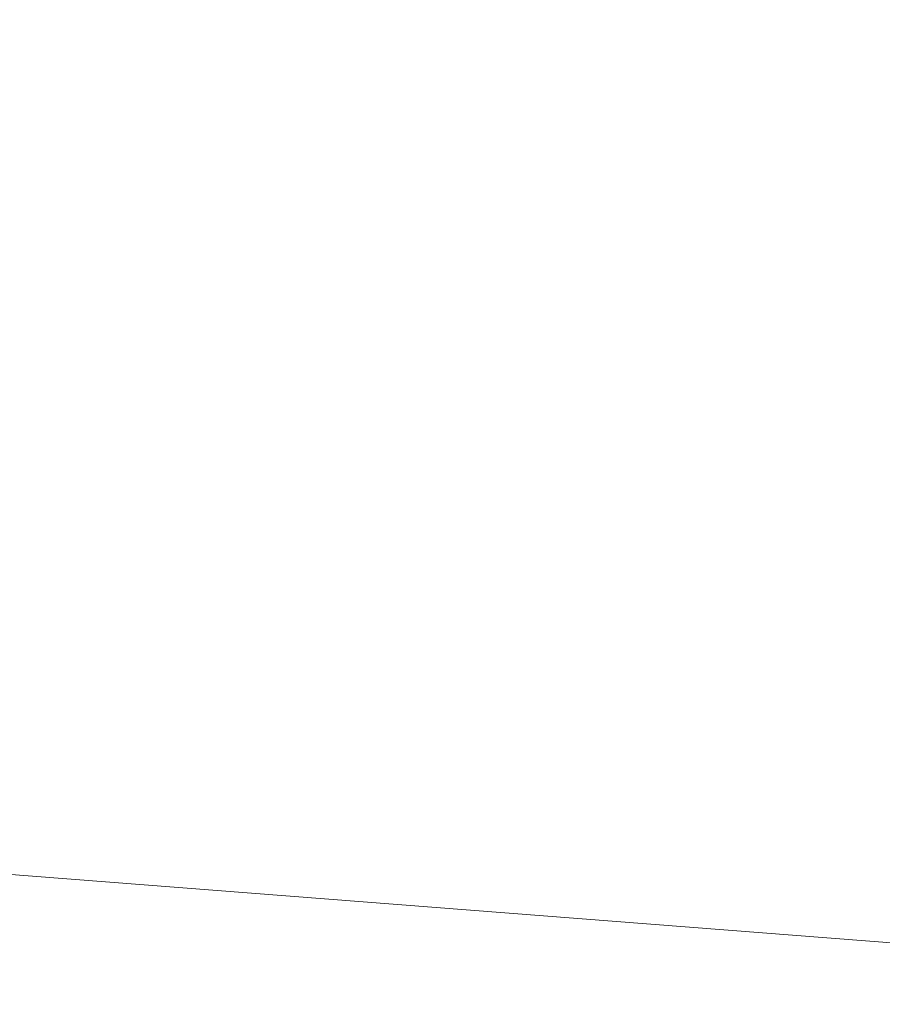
# Model space of a CAD drawing. Header units: metres. Extents: x 179483 to 180084, y 582739 to 582904.
# Tile 201 of 205: x 179814.0002 to 179814.0779, y 582836.4436 to 582836.5323. Entities that reach past the tile are written whole.
import ezdxf

# ---------------------------------------------------------------- set-up
doc = ezdxf.new("R2010")
doc.units = ezdxf.units.M
doc.layers.add('TA - VERSTOORD_GEBIED', color=30, linetype='CONTINUOUS', lineweight=18)
doc.layers.add('TA - VRIJGEGEVEN TOT 4M-MV', color=3, linetype='CONTINUOUS', lineweight=18)

msp = doc.modelspace()

# ---------------------------------------------------------------- hatches: boundary and pattern name
at = {"layer": 'TA - VRIJGEGEVEN TOT 4M-MV'}
h = msp.add_hatch(dxfattribs=at)
h.set_pattern_fill('ANSI31', color=256, scale=0.3, angle=90, style=0)
h.paths.add_polyline_path([(179814.884387, 582835.636527), (179814.585697, 582836.409739), (179799.701515, 582837.565915), (179789.269107, 582838.532611), (179789.568318, 582835.070317), (179790.580807, 582835.751438), (179793.232667, 582835.431313), (179800.597998, 582834.54219), (179812.538323, 582833.309605)])

# ---------------------------------------------------------------- linework, layer by layer
at = {"layer": 'TA - VERSTOORD_GEBIED', "linetype": 'ByBlock'}
for points in [[(179789.269107, 582838.532611), (179789.568318, 582835.070317), (179790.580807, 582835.751438), (179793.232667, 582835.431313), (179800.597998, 582834.54219), (179812.538323, 582833.309605), (179814.884387, 582835.636527), (179814.585697, 582836.409739), (179799.701515, 582837.565915)], [(179789.568318, 582835.070317), (179789.269107, 582838.532611), (179799.701515, 582837.565915), (179814.585697, 582836.409739), (179814.884387, 582835.636527), (179812.538323, 582833.309605), (179800.597998, 582834.54219), (179793.232667, 582835.431313), (179790.580807, 582835.751438)]]:
    msp.add_lwpolyline(points, close=True, dxfattribs=at)
at = {"layer": 'TA - VRIJGEGEVEN TOT 4M-MV', "linetype": 'ByBlock'}
for points in [[(179814.585697, 582836.409739), (179814.884387, 582835.636527), (179812.538323, 582833.309605), (179800.597998, 582834.54219), (179793.232667, 582835.431313), (179790.580807, 582835.751438), (179789.568318, 582835.070317), (179789.269107, 582838.532611), (179799.701515, 582837.565915)], [(179789.568318, 582835.070317), (179789.269107, 582838.532611), (179799.701515, 582837.565915), (179814.585697, 582836.409739), (179814.884387, 582835.636527), (179812.538323, 582833.309605), (179800.597998, 582834.54219), (179793.232667, 582835.431313), (179790.580807, 582835.751438)]]:
    msp.add_lwpolyline(points, close=True, dxfattribs=at)

doc.saveas('drawing.dxf')
